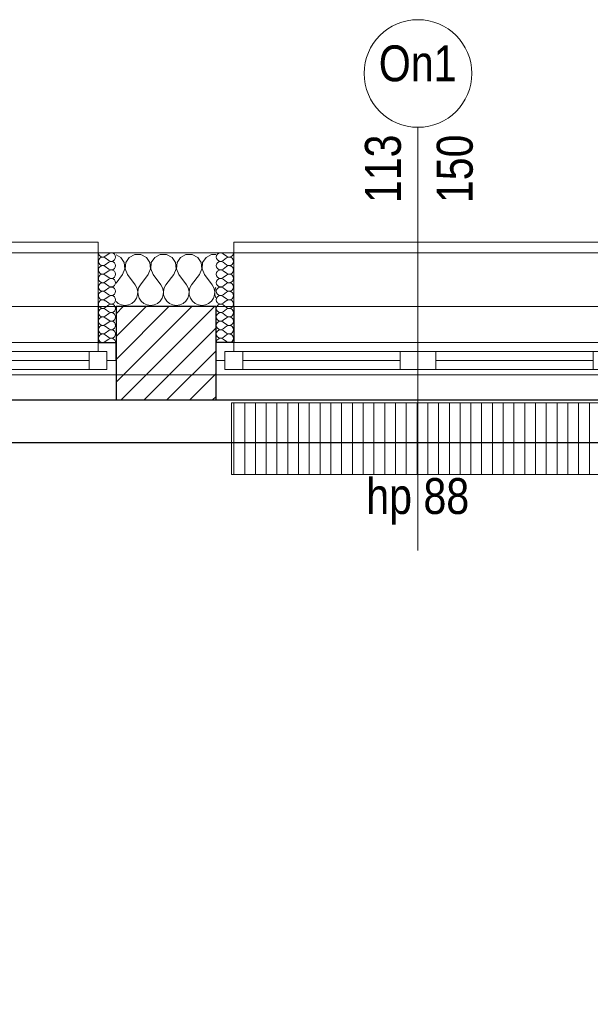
# Model space of a CAD drawing. Header units: millimetres. Extents: x -21056 to 421, y 9759 to 15589.
# Tile 73 of 120: x -2934 to -2775, y 11143 to 11417. Entities that reach past the tile are written whole.
import ezdxf
from ezdxf.enums import TextEntityAlignment as Align

# ---------------------------------------------------------------- set-up
doc = ezdxf.new("R2010")
doc.units = ezdxf.units.MM
doc.header["$LTSCALE"] = 25
doc.header["$MEASUREMENT"] = 0
doc.linetypes.add('Kropki i Kreski', pattern=[670.277762, 352.777767, -176.388884, 0, -141.111112])
for name, color, linetype in [('Konstrukcja - Siatki mod', 7, 'Continuous'), ('KR_INW', 7, 'Continuous'), ('NAPIS_SODON', 7, 'Continuous'), ('Okna ArchiCADa', 7, 'Continuous'), ('Znaczniki okien ArchiCADa', 7, 'Continuous')]:
    doc.layers.add(name, color=color, linetype=linetype)
for name, color, linetype, lineweight in [('Konstrukcja - Siatki mod_Nr_pióra__48', 1, 'Continuous', 15), ('KR_INW_Nr_pióra__101', 252, 'Continuous', 5), ('KR_INW_Nr_pióra__102', 3, 'Continuous', 5), ('KR_INW_Nr_pióra__27', 7, 'Continuous', 25), ('KR_INW_Nr_pióra__47', 7, 'Continuous', 15), ('NAPIS_SODON_Nr_pióra__1', 7, 'Continuous', 13), ('NAPIS_SODON_Nr_pióra__121', 255, 'Continuous', 0), ('Okna ArchiCADa_Nr_pióra__27', 7, 'Continuous', 25), ('Okna ArchiCADa_Nr_pióra__61', 3, 'Continuous', 13), ('Okna ArchiCADa_Nr_pióra__64', 3, 'Continuous', 13), ('PRZEBUDOWA_GRZEJNIK_DEMONTAŻ_Nr_pióra__48', 1, 'Continuous', 15), ('Znaczniki okien ArchiCADa_Nr_pióra__2', 8, 'Continuous', 13), ('Znaczniki okien ArchiCADa_Nr_pióra__20', 1, 'Continuous', 13), ('Znaczniki okien ArchiCADa_Nr_pióra__7', 7, 'Continuous', 13)]:
    doc.layers.add(name, color=color, linetype=linetype, lineweight=lineweight)
doc.styles.add('GENERATED_STYLE_1', font='ARIALN.TTF')
doc.linetypes.add('X', pattern='A,0,[1,20231130_WYBURZENIA1.Shx,S=2.380952,R=0,X=0,Y=0],-300,0', length=300)

# ---------------------------------------------------------------- blocks, each defined once
blk = doc.blocks.new('Strop_1', base_point=(179225, 121523.3))
at = {"layer": 'NAPIS_SODON_Nr_pióra__1', "linetype": 'Continuous', "flags": 128}
blk.add_lwpolyline([(179225, 121523.3), (179225.9, 107003.8), (250898.3, 107008.3), (250897.4, 121527.8)], close=True, dxfattribs=at)
blk = doc.blocks.new('Strop_2', base_point=(188316, 115154.1))
at = {"layer": 'NAPIS_SODON_Nr_pióra__121', "linetype": 'Continuous', "flags": 128}
blk.add_lwpolyline([(188316, 115154.1), (204667.3, 115154.1), (205241.5, 115154.1), (205242.2, 115154.1), (205242.2, 115394.1), (205241.5, 115154.1), (205174.5, 117823.2), (205315.4, 117824.8), (205315.4, 121145.6), (224463.2, 121145.6)], dxfattribs=at)
blk = doc.blocks.new('*X176')
at = {"layer": 'KR_INW_Nr_pióra__102', "linetype": 'Continuous'}
for p, q in [((218631.2, 121662.7), (218617.9, 121669.9)), ((218640.8, 121648.2), (218631.2, 121662.7)), ((218654.5, 121662.7), (218644.9, 121648.2)), ((218669.9, 121670.9), (218654.5, 121662.7)), ((218687.3, 121670.9), (218669.9, 121670.9)), ((218702.6, 121662.7), (218687.3, 121670.9)), ((218712.2, 121648.2), (218702.6, 121662.7)), ((218726, 121662.7), (218716.3, 121648.2)), ((218741.3, 121670.9), (218726, 121662.7)), ((218758.7, 121670.9), (218741.3, 121670.9)), ((218774, 121662.7), (218758.7, 121670.9)), ((218783.7, 121648.2), (218774, 121662.7)), ((218797.4, 121662.7), (218787.8, 121648.2)), ((218812.7, 121670.9), (218797.4, 121662.7)), ((218830.1, 121670.9), (218812.7, 121670.9)), ((218845.5, 121662.7), (218830.1, 121670.9)), ((218855.1, 121648.2), (218845.5, 121662.7)), ((218868.8, 121662.7), (218859.2, 121648.2)), ((218884.2, 121670.9), (218868.8, 121662.7)), ((218896.1, 121670.9), (218884.2, 121670.9)), ((218635.7, 121614.9), (218642.4, 121630.9)), ((218642.4, 121630.9), (218640.8, 121648.2)), ((218644.9, 121648.2), (218643.3, 121630.9)), ((218643.3, 121630.9), (218650, 121614.9)), ((218707.1, 121614.9), (218713.9, 121630.9)), ((218713.9, 121630.9), (218712.2, 121648.2)), ((218716.3, 121648.2), (218714.7, 121630.9)), ((218714.7, 121630.9), (218721.4, 121614.9)), ((218778.6, 121614.9), (218785.3, 121630.9)), ((218785.3, 121630.9), (218783.7, 121648.2)), ((218787.8, 121648.2), (218786.1, 121630.9)), ((218786.1, 121630.9), (218792.9, 121614.9)), ((218850, 121614.9), (218856.7, 121630.9)), ((218856.7, 121630.9), (218855.1, 121648.2)), ((218859.2, 121648.2), (218857.6, 121630.9)), ((218857.6, 121630.9), (218864.3, 121614.9)), ((218635.7, 121614.9), (218617.9, 121591.1)), ((218650, 121614.9), (218671.4, 121586.3)), ((218707.1, 121614.9), (218685.7, 121586.3)), ((218721.4, 121614.9), (218742.9, 121586.3)), ((218778.6, 121614.9), (218757.1, 121586.3)), ((218792.9, 121614.9), (218814.3, 121586.3)), ((218850, 121614.9), (218828.6, 121586.3)), ((218864.3, 121614.9), (218885.7, 121586.3)), ((218676.2, 121577.7), (218671.4, 121586.3)), ((218678.4, 121568.1), (218676.2, 121577.7)), ((218680.9, 121577.7), (218678.7, 121568.1)), ((218685.7, 121586.3), (218680.9, 121577.7)), ((218747.6, 121577.7), (218742.9, 121586.3)), ((218749.9, 121568.1), (218747.6, 121577.7)), ((218752.4, 121577.7), (218750.1, 121568.1)), ((218757.1, 121586.3), (218752.4, 121577.7)), ((218819.1, 121577.7), (218814.3, 121586.3)), ((218821.3, 121568.1), (218819.1, 121577.7)), ((218823.8, 121577.7), (218821.6, 121568.1)), ((218828.6, 121586.3), (218823.8, 121577.7)), ((218890.5, 121577.7), (218885.7, 121586.3)), ((218892.7, 121568.1), (218890.5, 121577.7)), ((218895.2, 121577.7), (218893, 121568.1)), ((218896.1, 121579.3), (218895.2, 121577.7)), ((218669.2, 121540.8), (218674.8, 121548.9)), ((218674.8, 121548.9), (218677.9, 121558.2)), ((218677.9, 121558.2), (218678.4, 121568.1)), ((218678.7, 121568.1), (218679.2, 121558.2)), ((218679.2, 121558.2), (218682.3, 121548.9)), ((218682.3, 121548.9), (218687.9, 121540.8)), ((218740.6, 121540.8), (218746.2, 121548.9)), ((218746.2, 121548.9), (218749.4, 121558.2)), ((218749.4, 121558.2), (218749.9, 121568.1)), ((218750.1, 121568.1), (218750.6, 121558.2)), ((218750.6, 121558.2), (218753.8, 121548.9)), ((218753.8, 121548.9), (218759.4, 121540.8)), ((218812.1, 121540.8), (218817.7, 121548.9)), ((218817.7, 121548.9), (218820.8, 121558.2)), ((218820.8, 121558.2), (218821.3, 121568.1)), ((218821.6, 121568.1), (218822.1, 121558.2)), ((218822.1, 121558.2), (218825.2, 121548.9)), ((218825.2, 121548.9), (218830.8, 121540.8)), ((218883.5, 121540.8), (218889.1, 121548.9)), ((218889.1, 121548.9), (218892.2, 121558.2)), ((218892.2, 121558.2), (218892.7, 121568.1)), ((218893, 121568.1), (218893.5, 121558.2)), ((218893.5, 121558.2), (218896.1, 121550.5)), ((218617.9, 121539.6), (218624.1, 121534.5)), ((218624.1, 121534.5), (218633.1, 121530.5)), ((218633.1, 121530.5), (218642.9, 121529.2)), ((218642.9, 121529.2), (218652.6, 121530.5)), ((218652.6, 121530.5), (218661.6, 121534.5)), ((218661.6, 121534.5), (218669.2, 121540.8)), ((218687.9, 121540.8), (218695.5, 121534.5)), ((218695.5, 121534.5), (218704.5, 121530.5)), ((218704.5, 121530.5), (218714.3, 121529.2)), ((218714.3, 121529.2), (218724, 121530.5)), ((218724, 121530.5), (218733.1, 121534.5)), ((218733.1, 121534.5), (218740.6, 121540.8)), ((218759.4, 121540.8), (218766.9, 121534.5)), ((218766.9, 121534.5), (218776, 121530.5)), ((218776, 121530.5), (218785.7, 121529.2)), ((218785.7, 121529.2), (218795.5, 121530.5)), ((218795.5, 121530.5), (218804.5, 121534.5)), ((218804.5, 121534.5), (218812.1, 121540.8)), ((218830.8, 121540.8), (218838.4, 121534.5)), ((218838.4, 121534.5), (218847.4, 121530.5)), ((218847.4, 121530.5), (218857.1, 121529.2)), ((218857.1, 121529.2), (218866.9, 121530.5)), ((218866.9, 121530.5), (218875.9, 121534.5)), ((218875.9, 121534.5), (218883.5, 121540.8))]:
    blk.add_line(p, q, dxfattribs=at)
blk = doc.blocks.new('*X184')
at = {"layer": 'KR_INW_Nr_pióra__102', "linetype": 'Continuous'}
for p, q in [((218916.3, 121673.2), (218925.9, 121666.1)), ((218916.3, 121654.2), (218925.9, 121661.3)), ((218916.3, 121649.4), (218925.9, 121642.3)), ((218916.3, 121630.4), (218925.9, 121637.5)), ((218916.3, 121625.6), (218925.9, 121618.5)), ((218916.3, 121606.5), (218925.9, 121613.7)), ((218916.3, 121601.8), (218925.9, 121594.6)), ((218916.3, 121582.7), (218925.9, 121589.9)), ((218916.3, 121578), (218925.9, 121570.8)), ((218916.3, 121558.9), (218925.9, 121566.1)), ((218916.3, 121554.2), (218925.9, 121547)), ((218916.3, 121535.1), (218925.9, 121542.3)), ((218916.3, 121530.4), (218925.9, 121523.2)), ((218916.3, 121511.3), (218925.9, 121518.5)), ((218916.3, 121506.5), (218925.9, 121499.4)), ((218916.3, 121487.5), (218925.9, 121494.6)), ((218916.3, 121482.7), (218925.9, 121475.6)), ((218916.3, 121463.7), (218925.9, 121470.8)), ((218916.3, 121458.9), (218925.9, 121451.8)), ((218916.3, 121439.9), (218925.9, 121447)), ((218916.3, 121435.1), (218925.9, 121428))]:
    blk.add_line(p, q, dxfattribs=at)
for centre, start, end in [((218909.2, 121663.7), 53.1301, 306.8699), ((218933, 121675.6), 233.1301, 0), ((218933, 121651.8), 0, 126.8699), ((218909.2, 121639.9), 53.1301, 306.8699), ((218909.2, 121616.1), 53.1301, 306.8699), ((218933, 121651.8), 233.1301, 0), ((218933, 121628), 0, 126.8699), ((218933, 121628), 233.1301, 0), ((218909.2, 121592.3), 53.1301, 306.8699), ((218933, 121604.2), 0, 126.8699), ((218933, 121604.2), 233.1301, 0), ((218909.2, 121568.5), 53.1301, 306.8699), ((218933, 121580.4), 0, 126.8699), ((218933, 121580.4), 233.1301, 0), ((218909.2, 121544.6), 53.1301, 306.8699), ((218933, 121556.5), 0, 126.8699), ((218933, 121556.5), 233.1301, 0), ((218933, 121532.7), 0, 126.8699), ((218909.2, 121520.8), 53.1301, 306.8699), ((218933, 121532.7), 233.1301, 0), ((218933, 121508.9), 0, 126.8699), ((218909.2, 121497), 53.1301, 306.8699), ((218933, 121508.9), 233.1301, 0), ((218933, 121485.1), 0, 126.8699), ((218909.2, 121473.2), 53.1301, 306.8699), ((218909.2, 121449.4), 53.1301, 306.8699), ((218933, 121485.1), 233.1301, 0), ((218933, 121461.3), 0, 126.8699), ((218933, 121461.3), 233.1301, 0), ((218909.2, 121425.6), 53.1301, 180), ((218933, 121437.5), 0, 126.8699), ((218933, 121437.5), 233.1301, 0)]:
    blk.add_arc(centre, 11.9, start, end, dxfattribs=at)
blk = doc.blocks.new('*X187')
at = {"layer": 'KR_INW_Nr_pióra__102', "linetype": 'Continuous'}
for p, q in [((218597.6, 121673.2), (218588.1, 121666.1)), ((218597.6, 121654.2), (218588.1, 121661.3)), ((218597.6, 121649.4), (218588.1, 121642.3)), ((218597.6, 121630.4), (218588.1, 121637.5)), ((218597.6, 121625.6), (218588.1, 121618.5)), ((218597.6, 121606.5), (218588.1, 121613.7)), ((218597.6, 121601.8), (218588.1, 121594.6)), ((218597.6, 121582.7), (218588.1, 121589.9)), ((218597.6, 121578), (218588.1, 121570.8)), ((218597.6, 121558.9), (218588.1, 121566.1)), ((218597.6, 121554.2), (218588.1, 121547)), ((218597.6, 121535.1), (218588.1, 121542.3)), ((218597.6, 121530.4), (218588.1, 121523.2)), ((218597.6, 121511.3), (218588.1, 121518.5)), ((218597.6, 121506.5), (218588.1, 121499.4)), ((218597.6, 121487.5), (218588.1, 121494.6)), ((218597.6, 121482.7), (218588.1, 121475.6)), ((218597.6, 121463.7), (218588.1, 121470.8)), ((218597.6, 121458.9), (218588.1, 121451.8)), ((218597.6, 121439.9), (218588.1, 121447)), ((218597.6, 121435.1), (218588.1, 121428))]:
    blk.add_line(p, q, dxfattribs=at)
for centre, start, end in [((218581, 121675.6), 180, 306.8699), ((218581, 121651.8), 53.1301, 180), ((218604.8, 121663.7), 233.1301, 126.8699), ((218581, 121651.8), 180, 306.8699), ((218581, 121628), 53.1301, 180), ((218581, 121628), 180, 306.8699), ((218604.8, 121639.9), 233.1301, 126.8699), ((218604.8, 121616.1), 233.1301, 126.8699), ((218581, 121604.2), 53.1301, 180), ((218581, 121604.2), 180, 306.8699), ((218604.8, 121592.3), 233.1301, 126.8699), ((218581, 121580.4), 53.1301, 180), ((218581, 121580.4), 180, 306.8699), ((218604.8, 121568.5), 233.1301, 126.8699), ((218581, 121556.5), 53.1301, 180), ((218581, 121556.5), 180, 306.8699), ((218581, 121532.7), 53.1301, 180), ((218604.8, 121544.6), 233.1301, 126.8699), ((218581, 121532.7), 180, 306.8699), ((218581, 121508.9), 53.1301, 180), ((218604.8, 121520.8), 233.1301, 126.8699), ((218581, 121508.9), 180, 306.8699), ((218581, 121485.1), 53.1301, 180), ((218604.8, 121497), 233.1301, 126.8699), ((218581, 121485.1), 180, 306.8699), ((218581, 121461.3), 53.1301, 180), ((218581, 121461.3), 180, 306.8699), ((218604.8, 121473.2), 233.1301, 126.8699), ((218604.8, 121449.4), 233.1301, 126.8699), ((218581, 121437.5), 53.1301, 180), ((218581, 121437.5), 180, 306.8699), ((218604.8, 121425.6), 0, 126.8699)]:
    blk.add_arc(centre, 11.9, start, end, dxfattribs=at)
blk = doc.blocks.new('Okno dwuskrzydłowe 19')
at = {"layer": 'Okna ArchiCADa_Nr_pióra__64', "linetype": 'Continuous'}
for p, q in [((-562.8, 230), (562.8, 230)), ((-562.8, 0), (-537.8, 0)), ((-562.8, -50), (-562.8, 0)), ((-537.8, 25), (-487.8, 25)), ((-537.8, -25), (-537.8, 25)), ((-537.8, 0), (-537.8, -25)), ((-487.8, 25), (-50, 25)), ((-487.8, 25), (-487.8, -25)), ((-487.8, 25), (-50, 25)), ((-487.8, 0), (-50, 0)), ((-50, -25), (-50, 25)), ((-50, 25), (0, 25)), ((0, 25), (0, -25)), ((0, 25), (50, 25)), ((0, -25), (0, 25)), ((50, 25), (487.8, 25)), ((50, 25), (50, -25)), ((50, 25), (487.8, 25)), ((50, 0), (487.8, 0)), ((487.8, -25), (487.8, 25)), ((487.8, 25), (537.8, 25)), ((537.8, 25), (537.8, -25)), ((537.8, -25), (537.8, 0)), ((537.8, 0), (562.8, 0)), ((562.8, -50), (562.8, 0)), ((-537.8, -25), (-512.8, -25)), ((-487.8, -25), (-537.8, -25)), ((-512.8, -25), (-512.8, -50)), ((-50, -25), (-487.8, -25)), ((0, -25), (-50, -25)), ((50, -25), (0, -25)), ((487.8, -25), (50, -25)), ((537.8, -25), (487.8, -25)), ((512.8, -50), (512.8, -25)), ((512.8, -25), (537.8, -25)), ((-512.8, -50), (-562.8, -50)), ((-512.8, -50), (-562.8, -50)), ((0, -50), (-512.8, -50)), ((512.8, -50), (0, -50)), ((562.8, -50), (512.8, -50)), ((512.8, -50), (562.8, -50)), ((-512.8, -300), (512.8, -300)), ((-512.8, -300), (-512.8, -330)), ((512.8, -330), (512.8, -300)), ((-512.8, -330), (512.8, -330))]:
    blk.add_line(p, q, dxfattribs=at)
blk = doc.blocks.new('Znacznik O 19_8')
at = {"layer": 'Znaczniki okien ArchiCADa_Nr_pióra__2', "linetype": 'Continuous'}
for start, end in [(0, 180), (180, 0)]:
    blk.add_arc((0, 500), 150, start, end, dxfattribs=at)
at = {"layer": 'Znaczniki okien ArchiCADa_Nr_pióra__20', "linetype": 'Continuous'}
blk.add_line((0, 350), (0, -830), dxfattribs=at)
at = {"layer": 'Znaczniki okien ArchiCADa_Nr_pióra__7', "style": 'GENERATED_STYLE_1'}
for tag, p in [('AC_MarkerText_2', (-17.6, 138.6)), ('AC_MarkerText_3', (182.4, 138.6))]:
    blk.add_attdef(tag, text='', height=100, rotation=90, dxfattribs=at).set_placement(p, align=Align.BOTTOM_LEFT)
for tag, p in [('AC_WIDO_ID', (-109.2, 448.3)), ('AC_MarkerText_4', (-144, -758))]:
    blk.add_attdef(tag, text='', height=100, dxfattribs=at).set_placement(p, align=Align.BOTTOM_LEFT)
blk = doc.blocks.new('Wnęka sklepiona płasko 19_2')
at = {"layer": 'Okna ArchiCADa_Nr_pióra__27', "linetype": 'Continuous'}
for p, q in [((-1264.8, 250), (-1264.8, 130)), ((1264.8, 250), (-1264.8, 250)), ((1264.8, 130), (1264.8, 250)), ((-1264.8, 130), (1264.8, 130))]:
    blk.add_line(p, q, dxfattribs=at)
at = {"layer": 'Okna ArchiCADa_Nr_pióra__61', "linetype": 'Continuous'}
blk.add_line((-1264.8, 250), (1264.8, 250), dxfattribs=at)
blk = doc.blocks.new('Ściana_1', base_point=(179075.1, 121675.6))
at = {"layer": 'KR_INW_Nr_pióra__101', "linetype": 'Continuous'}
h = blk.add_hatch(dxfattribs=at)
h.set_pattern_fill('Cegła_licówka', color=256, style=0, pattern_type=2)
h.set_pattern_definition([(45, (0, 0), (-31.819804, 31.819804), [])])
h.paths.add_polyline_path([(218617.9, 121375.6), (218617.9, 121265.6), (218896.1, 121265.6), (218896.1, 121375.6), (218896.1, 121425.6), (218896.1, 121525.6), (218617.9, 121525.6), (218617.9, 121425.6)])
at = {"layer": 'KR_INW_Nr_pióra__27', "linetype": 'Continuous'}
for p, q in [((218567.9, 121525.6), (218567.9, 121425.6)), ((218896.1, 121525.6), (218617.9, 121525.6)), ((218617.9, 121525.6), (218617.9, 121425.6)), ((218896.1, 121525.6), (218896.1, 121425.6)), ((218946.1, 121525.6), (218946.1, 121425.6)), ((218567.9, 121425.6), (218617.9, 121425.6)), ((218617.9, 121425.6), (218617.9, 121375.6)), ((218946.1, 121425.6), (218896.1, 121425.6)), ((218896.1, 121425.6), (218896.1, 121375.6)), ((218617.9, 121375.6), (218617.9, 121265.6)), ((218896.1, 121375.6), (218896.1, 121265.6)), ((218617.9, 121265.6), (218896.1, 121265.6))]:
    blk.add_line(p, q, dxfattribs=at)
at = {"layer": 'KR_INW_Nr_pióra__47', "linetype": 'Continuous'}
for p, q in [((218617.9, 121675.6), (218567.9, 121675.6)), ((218567.9, 121425.6), (218567.9, 121675.6)), ((218567.9, 121675.6), (218567.9, 121525.6)), ((218896.1, 121675.6), (218946.1, 121675.6)), ((218946.1, 121425.6), (218946.1, 121675.6)), ((218946.1, 121675.6), (218946.1, 121525.6)), ((218617.9, 121425.6), (218567.9, 121425.6)), ((218896.1, 121425.6), (218946.1, 121425.6))]:
    blk.add_line(p, q, dxfattribs=at)
at = {"layer": 'KR_INW_Nr_pióra__47', "linetype": 'Continuous', "flags": 128}
blk.add_lwpolyline([(218896.1, 121675.6), (218617.9, 121675.6)], dxfattribs=at)
at = {"layer": 'KR_INW'}
for name in ['*X187', '*X176', '*X184']:
    blk.add_blockref(name, (0, 0), dxfattribs=at)
at = {"layer": 'Okna ArchiCADa', "color": 251, "linetype": 'Continuous', "lineweight": 13, "true_color": 0x6a6a6a, "xscale": -1, "zscale": 1000, "rotation": 180}
blk.add_blockref('Wnęka sklepiona płasko 19_2', (218757, 121395.6), dxfattribs=at)
at = {"layer": 'Okna ArchiCADa_Nr_pióra__64', "linetype": 'Continuous', "xscale": -1, "zscale": 1000, "rotation": 180}
for p in [(218055, 121375.6), (219458.9, 121375.6)]:
    blk.add_blockref('Okno dwuskrzydłowe 19', p, dxfattribs=at)
at = {"layer": 'Znaczniki okien ArchiCADa', "color": 14, "lineweight": 13, "true_color": 0xb00000}
ref = blk.add_blockref('Znacznik O 19_8', (219458.9, 121675.6), dxfattribs=at)
ref.add_attrib('AC_MarkerText_2', '113', dxfattribs={"layer": 'Znaczniki okien ArchiCADa_Nr_pióra__7', "color": 7, "height": 100, "rotation": 90, "style": 'GENERATED_STYLE_1'}).set_placement((219441.3, 121814.2), align=Align.BOTTOM_LEFT)
ref.add_attrib('AC_MarkerText_3', '150', dxfattribs={"layer": 'Znaczniki okien ArchiCADa_Nr_pióra__7', "color": 7, "height": 100, "rotation": 90, "style": 'GENERATED_STYLE_1'}).set_placement((219641.3, 121814.2), align=Align.BOTTOM_LEFT)
ref.add_attrib('AC_MarkerText_4', 'hp 88', dxfattribs={"layer": 'Znaczniki okien ArchiCADa_Nr_pióra__7', "color": 7, "height": 100, "style": 'GENERATED_STYLE_1'}).set_placement((219314.9, 120917.6), align=Align.BOTTOM_LEFT)
ref.add_attrib('AC_WIDO_ID', 'On1', dxfattribs={"layer": 'Znaczniki okien ArchiCADa_Nr_pióra__7', "color": 7, "height": 100, "style": 'GENERATED_STYLE_1'}).set_placement((219349.8, 122123.9), align=Align.BOTTOM_LEFT)
blk = doc.blocks.new('Standardowy znacznik siatki_8')
at = {"layer": 'Konstrukcja - Siatki mod_Nr_pióra__48', "linetype": 'Kropki i Kreski'}
blk.add_line((1000, 0), (72912, 0), dxfattribs=at)

msp = doc.modelspace()

# ---------------------------------------------------------------- hatches: boundary and pattern name
at = {"layer": 'PRZEBUDOWA_GRZEJNIK_DEMONTAŻ_Nr_pióra__48', "linetype": 'Continuous'}
h = msp.add_hatch(dxfattribs=at)
h.set_pattern_fill('Sklejka', color=256, scale=0.1, style=0, pattern_type=2)
h.set_pattern_definition([(90, (-2823.2225, 11300.6887), (-3, 0), [])])
h.paths.add_polyline_path([(-2874.9, 11290.69), (-2771.54, 11290.69), (-2771.54, 11310.69), (-2874.9, 11310.69)])

# ---------------------------------------------------------------- linework, layer by layer
at = {"layer": 'PRZEBUDOWA_GRZEJNIK_DEMONTAŻ_Nr_pióra__48', "linetype": 'X', "flags": 128}
msp.add_lwpolyline([(-2874.9, 11290.69), (-2771.54, 11290.69), (-2771.54, 11310.69), (-2874.9, 11310.69)], close=True, dxfattribs=at)

# ---------------------------------------------------------------- block references
at = {"layer": 'Konstrukcja - Siatki mod', "color": 8, "linetype": 'Continuous', "lineweight": 13, "xscale": 0.1, "yscale": 0.1, "zscale": 100}
msp.add_blockref('Standardowy znacznik siatki_8', (-6969.92, 11318.49), dxfattribs=at)
at = {"layer": 'KR_INW', "xscale": 0.1, "yscale": 0.1, "zscale": 0.1}
msp.add_blockref('Ściana_1', (-6861.34, 11352.49), dxfattribs=at)
at = {"layer": 'NAPIS_SODON', "linetype": 'Continuous', "xscale": 0.1, "yscale": 0.1, "zscale": 0.1}
msp.add_blockref('Strop_1', (-6846.35, 11337.26), dxfattribs=at)
at = {"layer": 'NAPIS_SODON', "color": 255, "linetype": 'Continuous', "lineweight": 0, "xscale": 0.1, "yscale": 0.1, "zscale": 0.1}
msp.add_blockref('Strop_2', (-5937.25, 10700.34), dxfattribs=at)

doc.saveas('drawing.dxf')
